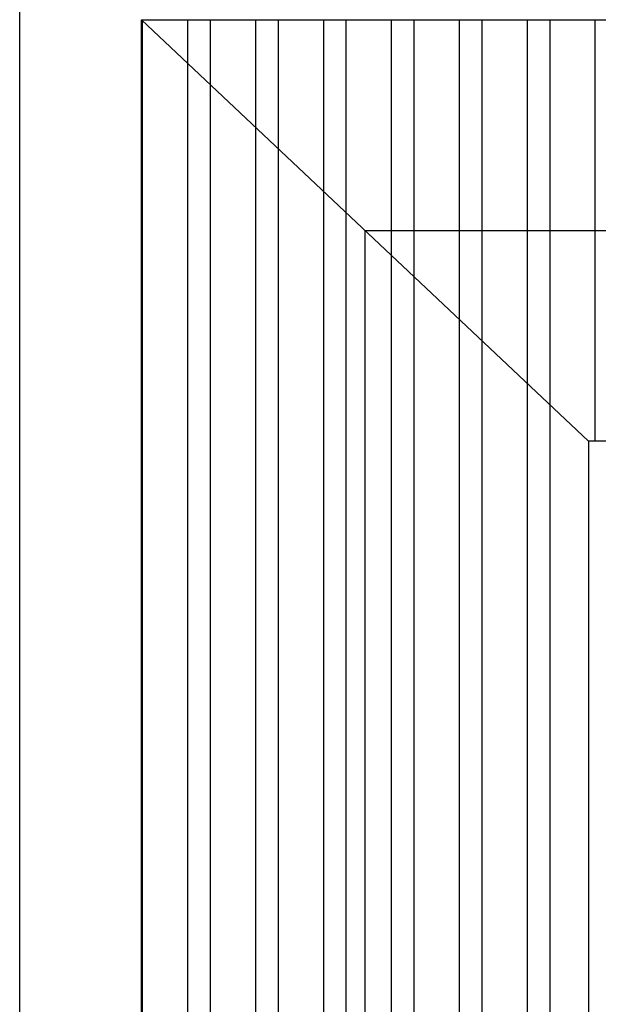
# Model space of a CAD drawing. Header units: millimetres. Extents: x 2426 to 2846, y 395 to 617.
# Tile 3 of 58: x 2428 to 2441, y 458 to 480. Entities that reach past the tile are written whole.
import ezdxf

# ---------------------------------------------------------------- set-up
doc = ezdxf.new("R2010")
doc.units = ezdxf.units.MM
doc.layers.add('Cotas', color=3, linetype='Continuous')
doc.layers.add('PAREDE', color=6, linetype='Continuous')

msp = doc.modelspace()

# ---------------------------------------------------------------- hatches: boundary and pattern name
at = {"layer": 'PAREDE'}
h = msp.add_hatch(dxfattribs=at)
h.set_pattern_fill('ANSI32', color=1, scale=0.1622, angle=45)
h.paths.add_polyline_path([(2440.872, 470.854), (2435.786, 475.644), (2435.786, 441.449), (2440.872, 441.449)])
h.paths.add_polyline_path([(2435.786, 475.644), (2430.701, 480.434), (2430.701, 470.854), (2430.701, 441.449), (2435.786, 441.449)])
h.paths.add_polyline_path([(2477.072, 475.644), (2471.986, 470.854), (2471.986, 405.036), (2477.072, 400.122)])
h.paths.add_polyline_path([(2482.157, 470.854), (2482.157, 480.434), (2477.072, 475.644), (2477.072, 400.122), (2482.196, 395.171), (2482.196, 405.036), (2482.157, 405.036)])
at = {"layer": 'PAREDE', "transparency": 33554687}
h = msp.add_hatch(dxfattribs=at)
h.set_pattern_fill('ANSI32', color=1, scale=0.1622, angle=45)
h.paths.add_polyline_path([(2477.072, 475.644), (2435.786, 475.644), (2440.872, 470.854), (2471.986, 470.854)])
h.paths.add_polyline_path([(2482.157, 480.434), (2430.701, 480.434), (2435.786, 475.644), (2477.072, 475.644)])
h.paths.add_polyline_path([(2471.986, 405.036), (2440.872, 405.036), (2435.786, 400.103), (2477.072, 400.103), (2477.072, 400.122)])
h.paths.add_polyline_path([(2477.091, 400.103), (2435.786, 400.103), (2430.701, 395.171), (2482.196, 395.171)])

# ---------------------------------------------------------------- linework, layer by layer
at = {"layer": 'Cotas', "color": 6}
for p, q in [((2440.872, 470.854), (2430.701, 480.434)), ((2435.786, 475.644), (2477.072, 475.644)), ((2435.786, 475.644), (2435.786, 441.449))]:
    msp.add_line(p, q, dxfattribs=at)
msp.add_lwpolyline([(2427.933, 501.362), (2482.196, 501.362), (2482.196, 395.171), (2427.933, 395.171)], close=True, dxfattribs=at)
for points in [[(2430.701, 470.854), (2430.701, 480.434), (2482.157, 480.434), (2482.157, 470.854)], [(2440.872, 470.854), (2440.872, 441.449), (2430.701, 441.449), (2430.701, 470.854)], [(2471.986, 470.854), (2440.872, 470.854)]]:
    msp.add_lwpolyline(points, dxfattribs=at)

doc.saveas('drawing.dxf')
